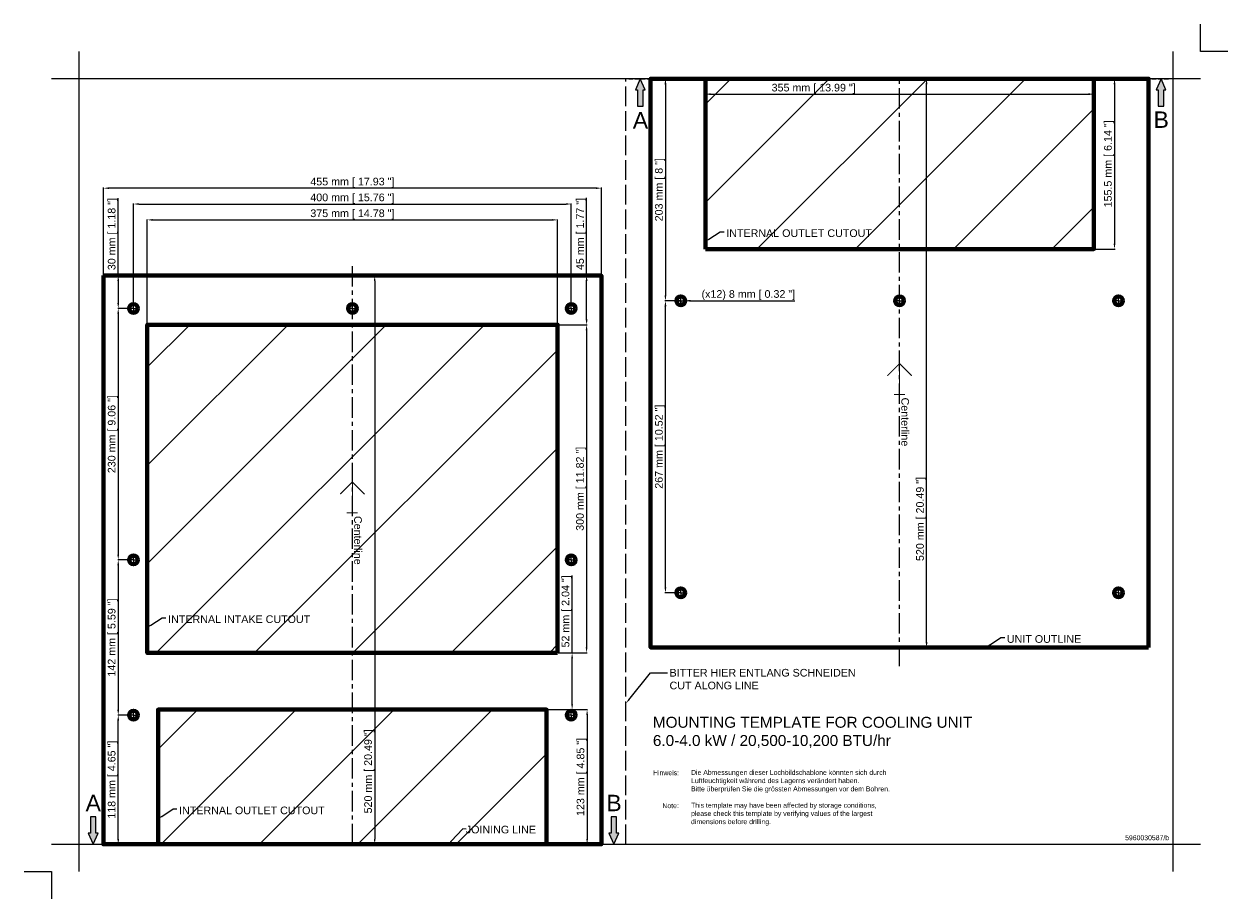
# Model space of a CAD drawing. Extents: x 6116 to 7216, y 1342 to 2142.
import ezdxf
from ezdxf import colors
from ezdxf.entities.mleader import LeaderData, LeaderLine
from ezdxf.math import Vec2, Vec3

# ---------------------------------------------------------------- set-up
doc = ezdxf.new("R2010")
doc.units = 0
doc.header["$LTSCALE"] = 3
for name, pattern in [('AM_ISO02W050', [7.5, 6, -1.5]), ('CENTER', [2, 1.25, -0.25, 0.25, -0.25]), ('HIDDEN', [0.375, 0.25, -0.125])]:
    doc.linetypes.add(name, pattern=pattern)
doc.layers.get('Defpoints').update_dxf_attribs({"linetype": 'CONTINUOUS'})
for name, color, linetype, lineweight in [('BACKGROUND', 7, 'CONTINUOUS', 30), ('CENTERLINE', 253, 'HIDDEN', 30), ('CENTERS', 3, 'CENTER', 30), ('CUTOUT ALIGNING NOTES', 30, 'CONTINUOUS', 30), ('DIMENSIONS', 2, 'CONTINUOUS', 30), ('OUTLET CUTOUTS', 4, 'CONTINUOUS', 70), ('SHEETS FRAME', 82, 'CONTINUOUS', 30)]:
    doc.layers.add(name, color=color, linetype=linetype, lineweight=lineweight)
doc.layers.add('TEXT', color=171, linetype='CONTINUOUS')
doc.layers.add('THIN', color=7, linetype='CONTINUOUS')
doc.styles.get("Standard").update_dxf_attribs({"font": 'arial.ttf', "height": 7})
doc.dimstyles.new('Dimensions dual', dxfattribs={"dimtxt": 7, "dimasz": 4.95, "dimexe": 0.5, "dimexo": 0.5, "dimgap": 0.5, "dimtad": 1, "dimrnd": 0.5, "dimdsep": 46, "dimtxsty": 'Standard', "dimcen": 5, "dimclrd": 2, "dimclre": 2, "dimclrt": 5, "dimadec": 0, "dimazin": 0, "dimtfac": 0.714286, "dimtofl": 0, "dimtmove": 0, "dimatfit": 3, "dimfxl": 1, "dimtolj": 1, "dimarcsym": 0})

# ---------------------------------------------------------------- blocks, each defined once
blk = doc.blocks.new('A$C11229')
at = {"layer": 'BACKGROUND', "lineweight": 13}
for s, p in [('Hinweis:', (-0.5, 46.4)), ('Note:', (8, 16.3))]:
    blk.add_text(s, height=4.5, dxfattribs=at).set_placement(p)
at = {"layer": 'BACKGROUND', "lineweight": 13, "insert": (34.2, 51.2), "char_height": 4.5, "width": 185.5, "attachment_point": 1}
blk.add_mtext('{Die Abmessungen dieser Lochbildschablone\\fTahoma|b0|i0|c0|p0; \\fArial|b0|i0|c0|p0;könnten sich durch Luftfeuchtigkeit während\\fTahoma|b0|i0|c0|p0; \\fArial|b0|i0|c0|p0;des Lagerns verändert haben.\\fTahoma|b0|i0|c0|p0; \\P\\fArial|b0|i0|c0|p0;Bitte überprüfen Sie die grössten Abmessungen\\fTahoma|b0|i0|c0|p0; \\fArial|b0|i0|c0|p0;vor dem Bohren.\\fTahoma|b0|i0|c0|p0; \\P\\fArial|b0|i0|c0|p0;\\PThis template may have been affected\\fTahoma|b0|i0|c0|p0; \\fArial|b0|i0|c0|p0;by storage conditions, please check\\fTahoma|b0|i0|c0|p0; \\fArial|b0|i0|c0|p0;this template by verifying values of the\\fTahoma|b0|i0|c0|p0; \\fArial|b0|i0|c0|p0;largest dimensions before drilling.\\fTahoma|b0|i0|c0|p0; }', dxfattribs=at)
blk = doc.blocks.new('*D215')
at = {"layer": 'Defpoints', "color": 0}
for p in [(6188.2, 1991.7), (6188.2, 1911.8), (6643.2, 1911.8)]:
    blk.add_point(p, dxfattribs=at)
at = {"layer": 'TEXT', "color": 2, "lineweight": -2}
for p, q in [((6188.2, 1912.3), (6188.2, 1992.2)), ((6638.3, 1991.7), (6193.2, 1991.7)), ((6643.2, 1912.3), (6643.2, 1992.2))]:
    blk.add_line(p, q, dxfattribs=at)
at = {"layer": 'TEXT', "color": 2}
for points in [[(6193.2, 1992.5), (6193.2, 1990.9), (6188.2, 1991.7)], [(6638.3, 1990.9), (6638.3, 1992.5), (6643.2, 1991.7)]]:
    blk.add_solid(points, dxfattribs=at)
at = {"layer": 'TEXT', "color": 5, "lineweight": 13, "insert": (6415.7, 1996.7), "char_height": 7, "attachment_point": 5}
blk.add_mtext('\\A1;455 mm [ 17.93 "]', dxfattribs=at)
blk = doc.blocks.new('*D216')
at = {"layer": 'Defpoints', "color": 0}
for p in [(6615.7, 1977.2), (6215.7, 1881.8), (6615.7, 1881.8)]:
    blk.add_point(p, dxfattribs=at)
at = {"layer": 'TEXT', "color": 2, "lineweight": -2}
for p, q in [((6215.7, 1882.3), (6215.7, 1977.7)), ((6220.7, 1977.2), (6610.8, 1977.2)), ((6615.7, 1882.3), (6615.7, 1977.7))]:
    blk.add_line(p, q, dxfattribs=at)
at = {"layer": 'TEXT', "color": 2}
for points in [[(6220.7, 1978), (6220.7, 1976.4), (6215.7, 1977.2)], [(6610.8, 1976.4), (6610.8, 1978), (6615.7, 1977.2)]]:
    blk.add_solid(points, dxfattribs=at)
at = {"layer": 'TEXT', "color": 5, "lineweight": 13, "insert": (6415.7, 1982.2), "char_height": 7, "attachment_point": 5}
blk.add_mtext('\\A1;400 mm [ 15.76 "]', dxfattribs=at)
blk = doc.blocks.new('*D217')
at = {"layer": 'Defpoints', "color": 0}
for p in [(6603.2, 1962.7), (6228.2, 1866.8), (6603.2, 1866.8)]:
    blk.add_point(p, dxfattribs=at)
at = {"layer": 'TEXT', "color": 2, "lineweight": -2}
for p, q in [((6228.2, 1867.3), (6228.2, 1963.2)), ((6233.2, 1962.7), (6598.3, 1962.7)), ((6603.2, 1867.3), (6603.2, 1963.2))]:
    blk.add_line(p, q, dxfattribs=at)
at = {"layer": 'TEXT', "color": 2}
for points in [[(6233.2, 1963.5), (6233.2, 1961.9), (6228.2, 1962.7)], [(6598.3, 1961.9), (6598.3, 1963.5), (6603.2, 1962.7)]]:
    blk.add_solid(points, dxfattribs=at)
at = {"layer": 'TEXT', "color": 5, "lineweight": 13, "insert": (6415.7, 1967.7), "char_height": 7, "attachment_point": 5}
blk.add_mtext('\\A1;375 mm [ 14.78 "]', dxfattribs=at)
blk = doc.blocks.new('*D218')
at = {"layer": 'Defpoints', "color": 0}
for p in [(6188.2, 1911.8), (6201.8, 1881.8), (6215.7, 1881.8)]:
    blk.add_point(p, dxfattribs=at)
at = {"layer": 'TEXT', "color": 2, "lineweight": -2}
for p, q in [((6201.8, 1911.8), (6201.8, 1982.6)), ((6188.7, 1911.8), (6202.3, 1911.8)), ((6201.8, 1906.8), (6201.8, 1886.7)), ((6215.2, 1881.8), (6201.3, 1881.8))]:
    blk.add_line(p, q, dxfattribs=at)
at = {"layer": 'TEXT', "color": 2}
for points in [[(6202.6, 1906.8), (6200.9, 1906.8), (6201.8, 1911.8)], [(6200.9, 1886.7), (6202.6, 1886.7), (6201.8, 1881.8)]]:
    blk.add_solid(points, dxfattribs=at)
at = {"layer": 'TEXT', "color": 5, "lineweight": 13, "insert": (6196.8, 1949.7), "char_height": 7, "attachment_point": 5, "rotation": 90}
blk.add_mtext('\\A1;30 mm [ 1.18 "]', dxfattribs=at)
blk = doc.blocks.new('*D219')
at = {"layer": 'Defpoints', "color": 0}
for p in [(6738.2, 2091.8), (6701.8, 1888.8), (6715.7, 1888.8)]:
    blk.add_point(p, dxfattribs=at)
at = {"layer": 'TEXT', "color": 2, "lineweight": -2}
for p, q in [((6737.7, 2091.8), (6701.3, 2091.8)), ((6701.8, 2086.8), (6701.8, 1893.7)), ((6715.2, 1888.8), (6701.3, 1888.8))]:
    blk.add_line(p, q, dxfattribs=at)
at = {"layer": 'TEXT', "color": 2}
for points in [[(6702.6, 2086.8), (6700.9, 2086.8), (6701.8, 2091.8)], [(6700.9, 1893.7), (6702.6, 1893.7), (6701.8, 1888.8)]]:
    blk.add_solid(points, dxfattribs=at)
at = {"layer": 'TEXT', "color": 5, "lineweight": 13, "insert": (6696.8, 1990.3), "char_height": 7, "attachment_point": 5, "rotation": 90}
blk.add_mtext('\\A1;203 mm [ 8 "]', dxfattribs=at)
blk = doc.blocks.new('*D220')
at = {"layer": 'Defpoints', "color": 0}
for p in [(6701.8, 1888.8), (6715.7, 1888.8), (6715.7, 1621.8)]:
    blk.add_point(p, dxfattribs=at)
at = {"layer": 'TEXT', "color": 2, "lineweight": -2}
for p, q in [((6715.2, 1888.8), (6701.3, 1888.8)), ((6701.8, 1626.7), (6701.8, 1883.8)), ((6715.2, 1621.8), (6701.3, 1621.8))]:
    blk.add_line(p, q, dxfattribs=at)
at = {"layer": 'TEXT', "color": 2}
for points in [[(6702.6, 1883.8), (6700.9, 1883.8), (6701.8, 1888.8)], [(6700.9, 1626.7), (6702.6, 1626.7), (6701.8, 1621.8)]]:
    blk.add_solid(points, dxfattribs=at)
at = {"layer": 'TEXT', "color": 5, "lineweight": 13, "insert": (6696.8, 1755.3), "char_height": 7, "attachment_point": 5, "rotation": 90}
blk.add_mtext('\\A1;267 mm [ 10.52 "]', dxfattribs=at)
blk = doc.blocks.new('*D221')
at = {"layer": 'Defpoints', "color": 0}
for p in [(6629.7, 1911.8), (6643.2, 1911.8), (6603.2, 1866.8)]:
    blk.add_point(p, dxfattribs=at)
at = {"layer": 'TEXT', "color": 2, "lineweight": -2}
for p, q in [((6629.7, 1911.8), (6629.7, 1982.9)), ((6642.7, 1911.8), (6629.2, 1911.8)), ((6629.7, 1871.7), (6629.7, 1906.8)), ((6603.7, 1866.8), (6630.2, 1866.8))]:
    blk.add_line(p, q, dxfattribs=at)
at = {"layer": 'TEXT', "color": 2}
for points in [[(6630.6, 1906.8), (6628.9, 1906.8), (6629.7, 1911.8)], [(6628.9, 1871.7), (6630.6, 1871.7), (6629.7, 1866.8)]]:
    blk.add_solid(points, dxfattribs=at)
at = {"layer": 'TEXT', "color": 5, "lineweight": 13, "insert": (6624.8, 1949.8), "char_height": 7, "attachment_point": 5, "rotation": 90}
blk.add_mtext('\\A1;45 mm [ 1.77 "]', dxfattribs=at)
blk = doc.blocks.new('*D222')
at = {"layer": 'Defpoints', "color": 0}
for p in [(6603.2, 1866.8), (6603.2, 1566.8), (6629.7, 1566.8)]:
    blk.add_point(p, dxfattribs=at)
at = {"layer": 'TEXT', "color": 2, "lineweight": -2}
for p, q in [((6603.7, 1866.8), (6630.2, 1866.8)), ((6629.7, 1861.8), (6629.7, 1571.7)), ((6603.7, 1566.8), (6630.2, 1566.8))]:
    blk.add_line(p, q, dxfattribs=at)
at = {"layer": 'TEXT', "color": 2}
for points in [[(6630.5, 1861.8), (6628.9, 1861.8), (6629.7, 1866.8)], [(6628.9, 1571.7), (6630.5, 1571.7), (6629.7, 1566.8)]]:
    blk.add_solid(points, dxfattribs=at)
at = {"layer": 'TEXT', "color": 5, "lineweight": 13, "insert": (6624.7, 1716.8), "char_height": 7, "attachment_point": 5, "rotation": 90}
blk.add_mtext('\\A1;300 mm [ 11.82 "]', dxfattribs=at)
blk = doc.blocks.new('*D223')
at = {"layer": 'Defpoints', "color": 0}
for p in [(6603.2, 1566.8), (6616.5, 1566.8), (6593.2, 1514.9)]:
    blk.add_point(p, dxfattribs=at)
at = {"layer": 'TEXT', "color": 2, "lineweight": -2}
for p, q in [((6616.5, 1566.8), (6616.5, 1637.6)), ((6603.7, 1566.8), (6617, 1566.8)), ((6616.5, 1519.8), (6616.5, 1561.8)), ((6593.7, 1514.9), (6617, 1514.9))]:
    blk.add_line(p, q, dxfattribs=at)
at = {"layer": 'TEXT', "color": 2}
for points in [[(6617.3, 1561.8), (6615.7, 1561.8), (6616.5, 1566.8)], [(6615.7, 1519.8), (6617.3, 1519.8), (6616.5, 1514.9)]]:
    blk.add_solid(points, dxfattribs=at)
at = {"layer": 'TEXT', "color": 5, "lineweight": 13, "insert": (6611.5, 1604.7), "char_height": 7, "attachment_point": 5, "rotation": 90}
blk.add_mtext('\\A1;52 mm [ 2.04 "]', dxfattribs=at)
blk = doc.blocks.new('*D224')
at = {"layer": 'Defpoints', "color": 0}
for p in [(6593.2, 1514.9), (6593.2, 1391.8), (6630.2, 1391.8)]:
    blk.add_point(p, dxfattribs=at)
at = {"layer": 'TEXT', "color": 2, "lineweight": -2}
for p, q in [((6593.7, 1514.9), (6630.7, 1514.9)), ((6630.2, 1509.9), (6630.2, 1396.7)), ((6593.7, 1391.8), (6630.7, 1391.8))]:
    blk.add_line(p, q, dxfattribs=at)
at = {"layer": 'TEXT', "color": 2}
for points in [[(6631, 1509.9), (6629.4, 1509.9), (6630.2, 1514.9)], [(6629.4, 1396.7), (6631, 1396.7), (6630.2, 1391.8)]]:
    blk.add_solid(points, dxfattribs=at)
at = {"layer": 'TEXT', "color": 5, "lineweight": 13, "insert": (6625.2, 1453.3), "char_height": 7, "attachment_point": 5, "rotation": 90}
blk.add_mtext('\\A1;123 mm [ 4.85 "]', dxfattribs=at)
blk = doc.blocks.new('*D225')
at = {"layer": 'Defpoints', "color": 0}
for p in [(7093.2, 2091.8), (7093.2, 1936), (7112.1, 1936)]:
    blk.add_point(p, dxfattribs=at)
at = {"layer": 'TEXT', "color": 2, "lineweight": -2}
for p, q in [((7093.7, 2091.8), (7112.6, 2091.8)), ((7112.1, 2086.8), (7112.1, 1941)), ((7093.7, 1936), (7112.6, 1936))]:
    blk.add_line(p, q, dxfattribs=at)
at = {"layer": 'TEXT', "color": 2}
for points in [[(7112.9, 2086.8), (7111.3, 2086.8), (7112.1, 2091.8)], [(7111.3, 1941), (7112.9, 1941), (7112.1, 1936)]]:
    blk.add_solid(points, dxfattribs=at)
at = {"layer": 'TEXT', "color": 5, "lineweight": 13, "insert": (7107.1, 2013.9), "char_height": 7, "attachment_point": 5, "rotation": 90}
blk.add_mtext('\\A1;155.5 mm [ 6.14 "]', dxfattribs=at)
blk = doc.blocks.new('*D226')
at = {"layer": 'Defpoints', "color": 0}
for p in [(6738.2, 2091.8), (7093.2, 2091.8), (7093.2, 2077.7)]:
    blk.add_point(p, dxfattribs=at)
at = {"layer": 'TEXT', "color": 2, "lineweight": -2}
for p, q in [((6738.2, 2091.3), (6738.2, 2077.2)), ((7093.2, 2091.3), (7093.2, 2077.2)), ((6743.2, 2077.7), (7088.3, 2077.7))]:
    blk.add_line(p, q, dxfattribs=at)
at = {"layer": 'TEXT', "color": 2}
for points in [[(6743.2, 2078.5), (6743.2, 2076.8), (6738.2, 2077.7)], [(7088.3, 2076.8), (7088.3, 2078.5), (7093.2, 2077.7)]]:
    blk.add_solid(points, dxfattribs=at)
at = {"layer": 'TEXT', "color": 5, "lineweight": 13, "insert": (6837.2, 2082.6), "char_height": 7, "attachment_point": 5}
blk.add_mtext('\\A1;355 mm [ 13.99 "]', dxfattribs=at)
blk = doc.blocks.new('*D227')
at = {"layer": 'Defpoints', "color": 0}
for p in [(6215.7, 1881.8), (6201.8, 1651.8), (6215.7, 1651.8)]:
    blk.add_point(p, dxfattribs=at)
at = {"layer": 'TEXT', "color": 2, "lineweight": -2}
for p, q in [((6215.2, 1881.8), (6201.3, 1881.8)), ((6201.8, 1876.8), (6201.8, 1656.7)), ((6215.2, 1651.8), (6201.3, 1651.8))]:
    blk.add_line(p, q, dxfattribs=at)
at = {"layer": 'TEXT', "color": 2}
for points in [[(6202.6, 1876.8), (6200.9, 1876.8), (6201.8, 1881.8)], [(6200.9, 1656.7), (6202.6, 1656.7), (6201.8, 1651.8)]]:
    blk.add_solid(points, dxfattribs=at)
at = {"layer": 'TEXT', "color": 5, "lineweight": 13, "insert": (6196.8, 1766.8), "char_height": 7, "attachment_point": 5, "rotation": 90}
blk.add_mtext('\\A1;230 mm [ 9.06 "]', dxfattribs=at)
blk = doc.blocks.new('*D228')
at = {"layer": 'Defpoints', "color": 0}
for p in [(6215.7, 1651.8), (6201.8, 1509.9), (6215.7, 1509.9)]:
    blk.add_point(p, dxfattribs=at)
at = {"layer": 'TEXT', "color": 2, "lineweight": -2}
for p, q in [((6215.2, 1651.8), (6201.3, 1651.8)), ((6201.8, 1646.8), (6201.8, 1514.8)), ((6215.2, 1509.9), (6201.3, 1509.9))]:
    blk.add_line(p, q, dxfattribs=at)
at = {"layer": 'TEXT', "color": 2}
for points in [[(6202.6, 1646.8), (6200.9, 1646.8), (6201.8, 1651.8)], [(6200.9, 1514.8), (6202.6, 1514.8), (6201.8, 1509.9)]]:
    blk.add_solid(points, dxfattribs=at)
at = {"layer": 'TEXT', "color": 5, "lineweight": 13, "insert": (6196.8, 1580.8), "char_height": 7, "attachment_point": 5, "rotation": 90}
blk.add_mtext('\\A1;142 mm [ 5.59 "]', dxfattribs=at)
blk = doc.blocks.new('*D229')
at = {"layer": 'Defpoints', "color": 0}
for p in [(6201.8, 1509.9), (6215.7, 1509.9), (6238.2, 1391.8)]:
    blk.add_point(p, dxfattribs=at)
at = {"layer": 'TEXT', "color": 2, "lineweight": -2}
for p, q in [((6215.2, 1509.9), (6201.3, 1509.9)), ((6201.8, 1396.7), (6201.8, 1504.9)), ((6237.7, 1391.8), (6201.3, 1391.8))]:
    blk.add_line(p, q, dxfattribs=at)
at = {"layer": 'TEXT', "color": 2}
for points in [[(6202.6, 1504.9), (6200.9, 1504.9), (6201.8, 1509.9)], [(6200.9, 1396.7), (6202.6, 1396.7), (6201.8, 1391.8)]]:
    blk.add_solid(points, dxfattribs=at)
at = {"layer": 'TEXT', "color": 5, "lineweight": 13, "insert": (6196.8, 1450.8), "char_height": 7, "attachment_point": 5, "rotation": 90}
blk.add_mtext('\\A1;118 mm [ 4.65 "]', dxfattribs=at)
blk = doc.blocks.new('*D230')
at = {"layer": 'Defpoints', "color": 0}
for p in [(6711.7, 1888.8), (6719.7, 1888.8)]:
    blk.add_point(p, dxfattribs=at)
at = {"layer": 'TEXT', "color": 2, "lineweight": 13}
for p, q in [((6713.2, 1888.8), (6718.2, 1888.8)), ((6715.7, 1886.3), (6715.7, 1891.3))]:
    blk.add_line(p, q, dxfattribs=at)
at = {"layer": 'TEXT', "color": 2, "lineweight": -2}
blk.add_line((6724.7, 1888.8), (6820.1, 1888.8), dxfattribs=at)
at = {"layer": 'TEXT', "color": 2}
blk.add_solid([(6724.7, 1889.6), (6724.7, 1887.9), (6719.7, 1888.8)], dxfattribs=at)
at = {"layer": 'TEXT', "color": 5, "lineweight": 13, "insert": (6777.5, 1893.9), "char_height": 7, "attachment_point": 5}
blk.add_mtext('\\A1;(x12) 8 mm [ 0.32 "]', dxfattribs=at)
blk = doc.blocks.new('*D232')
at = {"layer": 'Defpoints', "color": 0}
for p in [(6415.7, 1911.8), (6415.7, 1391.8), (6436.1, 1391.8)]:
    blk.add_point(p, dxfattribs=at)
at = {"layer": 'TEXT', "color": 2, "lineweight": -2}
for p, q in [((6416.2, 1911.8), (6436.6, 1911.8)), ((6436.1, 1906.8), (6436.1, 1396.7)), ((6416.2, 1391.8), (6436.6, 1391.8))]:
    blk.add_line(p, q, dxfattribs=at)
at = {"layer": 'TEXT', "color": 2}
for points in [[(6436.9, 1906.8), (6435.3, 1906.8), (6436.1, 1911.8)], [(6435.3, 1396.7), (6436.9, 1396.7), (6436.1, 1391.8)]]:
    blk.add_solid(points, dxfattribs=at)
at = {"layer": 'TEXT', "color": 5, "lineweight": 13, "insert": (6431.1, 1458.4), "char_height": 7, "attachment_point": 5, "rotation": 90}
blk.add_mtext('\\A1;520 mm [ 20.49 "]', dxfattribs=at)
blk = doc.blocks.new('*D233')
at = {"layer": 'Defpoints', "color": 0}
for p in [(6915.7, 2091.8), (6940.4, 2091.8), (6915.7, 1571.8)]:
    blk.add_point(p, dxfattribs=at)
at = {"layer": 'TEXT', "color": 2, "lineweight": -2}
for p, q in [((6916.2, 2091.8), (6940.9, 2091.8)), ((6940.4, 1576.7), (6940.4, 2086.8)), ((6916.2, 1571.8), (6940.9, 1571.8))]:
    blk.add_line(p, q, dxfattribs=at)
at = {"layer": 'TEXT', "color": 2}
for points in [[(6941.2, 2086.8), (6939.5, 2086.8), (6940.4, 2091.8)], [(6939.5, 1576.7), (6941.2, 1576.7), (6940.4, 1571.8)]]:
    blk.add_solid(points, dxfattribs=at)
at = {"layer": 'TEXT', "color": 5, "lineweight": 13, "insert": (6935.4, 1689.2), "char_height": 7, "attachment_point": 5, "rotation": 90}
blk.add_mtext('\\A1;520 mm [ 20.49 "]', dxfattribs=at)

msp = doc.modelspace()

# ---------------------------------------------------------------- hatches: boundary and pattern name
at = {"layer": 'CUTOUT ALIGNING NOTES', "lineweight": 30}
for points in [[(6676.303, 2081.766), (6676.303, 2066.766), (6681.303, 2066.766), (6681.303, 2081.766), (6683.303, 2081.766), (6678.803, 2091.766), (6674.303, 2081.766)], [(7152.134, 2081.766), (7152.134, 2066.766), (7157.134, 2066.766), (7157.134, 2081.766), (7159.134, 2081.766), (7154.634, 2091.766), (7150.134, 2081.766)], [(6181.303, 1401.766), (6181.303, 1416.766), (6176.303, 1416.766), (6176.303, 1401.766), (6174.303, 1401.766), (6178.803, 1391.766), (6183.303, 1401.766)], [(6657.134, 1401.766), (6657.134, 1416.766), (6652.134, 1416.766), (6652.134, 1401.766), (6650.134, 1401.766), (6654.634, 1391.766), (6659.134, 1401.766)]]:
    msp.add_hatch(color=256, dxfattribs=at).paths.add_polyline_path(points)
at = {"layer": 'THIN', "lineweight": 13}
h = msp.add_hatch(dxfattribs=at)
h.set_pattern_fill('ANSI31', color=256, scale=20, style=0)
h.paths.add_polyline_path([(6415.729, 1723.013), (6415.729, 1866.766), (6228.229, 1866.766), (6228.229, 1566.766), (6415.729, 1566.766), (6415.729, 1698.013)])
h.paths.add_polyline_path([(6603.229, 1566.766), (6603.229, 1866.766), (6415.729, 1866.766), (6415.729, 1566.766)])
h.paths.add_polyline_path([(6414.86, 1693.815), (6426.765, 1693.815), (6426.765, 1645.517), (6414.86, 1645.517)], flags=9)
h.paths.add_polyline_path([(6915.729, 1936.02), (6915.729, 2091.766), (6738.229, 2091.766), (6738.229, 1936.02)])
h.paths.add_polyline_path([(7093.229, 1936.02), (7093.229, 2091.766), (6915.729, 2091.766), (6915.729, 1936.02)])
h.paths.add_polyline_path([(6415.729, 1391.766), (6415.729, 1514.898), (6238.229, 1514.898), (6238.229, 1391.766)])
h.paths.add_polyline_path([(6593.229, 1391.766), (6593.229, 1514.898), (6415.729, 1514.898), (6415.729, 1391.766)])
h.paths.add_polyline_path([(6245.599, 1602.845), (6377.752, 1602.845), (6377.752, 1592.107), (6245.599, 1592.107)], flags=24)
h.paths.add_polyline_path([(6414.86, 1693.815), (6426.765, 1693.815), (6426.765, 1645.517), (6414.86, 1645.517)], flags=24)
h.paths.add_polyline_path([(6797.538, 2088.881), (6876.778, 2088.881), (6876.778, 2076.414), (6797.538, 2076.414)], flags=24)
h.paths.add_polyline_path([(6755.599, 1955.832), (6891.007, 1955.832), (6891.007, 1945.094), (6755.599, 1945.094)], flags=24)
h.paths.add_polyline_path([(6255.599, 1427.992), (6391.007, 1427.992), (6391.007, 1417.254), (6255.599, 1417.254)], flags=24)
h.paths.add_polyline_path([(6424.877, 1418.743), (6424.877, 1497.99), (6437.344, 1497.99), (6437.344, 1418.743)], flags=24)
h.paths.add_polyline_path([(6517.604, 1410.463), (6584.391, 1410.463), (6584.391, 1399.725), (6517.604, 1399.725)], flags=24)

# ---------------------------------------------------------------- linework, layer by layer
at = {"layer": 'BACKGROUND', "lineweight": 13}
for points in [[(6165.729, 2116.766), (6165.729, 2091.766), (6140.729, 2091.766)], [(7190.729, 2091.766), (7165.729, 2091.766), (7165.729, 2116.766)], [(6140.729, 1391.766), (6165.729, 1391.766), (6165.729, 1366.766)], [(7165.729, 1366.766), (7165.729, 1391.766), (7190.729, 1391.766)]]:
    msp.add_lwpolyline(points, dxfattribs=at)
msp.add_lwpolyline([(6165.729, 1391.766), (7165.729, 1391.766), (7165.729, 2091.766), (6165.729, 2091.766)], close=True, dxfattribs=at)
at = {"layer": 'CENTERLINE', "linetype": 'AM_ISO02W050', "lineweight": 13}
msp.add_line((6665.729, 1391.766), (6665.729, 2091.766), dxfattribs=at)
at = {"layer": 'CENTERS', "linetype": 'HIDDEN', "lineweight": 13, "ltscale": 5}
msp.add_lwpolyline([(6668.229, 2091.766), (7163.229, 2091.766)], dxfattribs=at)
at = {"layer": 'CENTERS', "lineweight": 13, "ltscale": 5}
for points in [[(6915.729, 1554.475), (6915.729, 2091.766)], [(6415.729, 1391.766), (6415.729, 1924.215)]]:
    msp.add_lwpolyline(points, dxfattribs=at)
at = {"layer": 'CUTOUT ALIGNING NOTES', "lineweight": 13}
for points in [[(6676.303, 2081.766), (6676.303, 2066.766), (6681.303, 2066.766), (6681.303, 2081.766), (6683.303, 2081.766), (6678.803, 2091.766), (6674.303, 2081.766)], [(7152.134, 2081.766), (7152.134, 2066.766), (7157.134, 2066.766), (7157.134, 2081.766), (7159.134, 2081.766), (7154.634, 2091.766), (7150.134, 2081.766)], [(6181.303, 1401.766), (6181.303, 1416.766), (6176.303, 1416.766), (6176.303, 1401.766), (6174.303, 1401.766), (6178.803, 1391.766), (6183.303, 1401.766)], [(6657.134, 1401.766), (6657.134, 1416.766), (6652.134, 1416.766), (6652.134, 1401.766), (6650.134, 1401.766), (6654.634, 1391.766), (6659.134, 1401.766)]]:
    msp.add_lwpolyline(points, close=True, dxfattribs=at)
at = {"layer": 'DIMENSIONS', "color": 1, "lineweight": 13, "const_width": 1}
for points in [[(6926.836, 1820.157), (6915.729, 1831.265), (6904.617, 1820.152)], [(6915.729, 1831.265), (6915.729, 1806.265)], [(6426.836, 1711.906), (6415.729, 1723.013), (6404.617, 1711.9)], [(6415.729, 1723.013), (6415.729, 1698.013)]]:
    msp.add_lwpolyline(points, dxfattribs=at)
at = {"layer": 'DIMENSIONS', "lineweight": 13, "const_width": 1}
for points in [[(6904.622, 1820.157), (6915.729, 1831.265), (6926.842, 1820.152)], [(6404.622, 1711.906), (6415.729, 1723.013), (6426.842, 1711.9)]]:
    msp.add_lwpolyline(points, dxfattribs=at)
at = {"layer": 'DIMENSIONS', "color": 1, "linetype": 'ByBlock', "const_width": 1}
for points in [[(6920.6, 1803.081), (6910.6, 1803.081)], [(6420.6, 1694.829), (6410.6, 1694.829)]]:
    msp.add_lwpolyline(points, dxfattribs=at)
at = {"layer": 'OUTLET CUTOUTS'}
for points in [[(7143.229, 1571.766), (7143.229, 2091.766), (6688.229, 2091.766), (6688.229, 1571.766)], [(6738.229, 1936.02), (6738.229, 2091.766), (7093.229, 2091.766), (7093.229, 1936.02)], [(6188.229, 1911.766), (6188.229, 1391.766), (6643.229, 1391.766), (6643.229, 1911.766)], [(6603.229, 1566.766), (6228.229, 1566.766), (6228.229, 1866.766), (6603.229, 1866.766)], [(6238.229, 1391.766), (6238.229, 1514.898), (6593.229, 1514.898), (6593.229, 1391.766)]]:
    msp.add_lwpolyline(points, close=True, dxfattribs=at)
for centre in [(6715.729, 1888.766), (6915.729, 1888.766), (7115.729, 1888.766), (6215.729, 1881.766), (6415.729, 1881.766), (6615.729, 1881.766), (6215.729, 1651.766), (6615.729, 1651.766), (6715.729, 1621.766), (7115.729, 1621.766), (6215.729, 1509.898), (6615.729, 1509.898)]:
    msp.add_circle(centre, 4, dxfattribs=at)
at = {"layer": 'SHEETS FRAME', "lineweight": 13}
for points in [[(7215.729, 2116.766), (7190.729, 2116.766), (7190.729, 2141.766)], [(7190.729, 2116.766), (7190.729, 2126.766)], [(6115.729, 1366.766), (6140.729, 1366.766), (6140.729, 1341.766)]]:
    msp.add_lwpolyline(points, dxfattribs=at)
at = {"layer": 'TEXT'}
for p, q in [((6801.084, 2077.664), (6801.444, 2077.664)), ((6741.568, 1945.075), (6751.914, 1951.904)), ((6751.914, 1951.904), (6755.358, 1951.904)), ((6231.568, 1592.088), (6241.914, 1598.916)), ((6241.914, 1598.916), (6245.358, 1598.916)), ((6997.973, 1573.97), (7008.319, 1580.798)), ((7008.319, 1580.798), (7011.763, 1580.798)), ((6241.568, 1417.235), (6251.914, 1424.064)), ((6251.914, 1424.064), (6255.358, 1424.064)), ((6506.107, 1394.675), (6516.678, 1405.869)), ((6516.678, 1406.153), (6519.833, 1406.011))]:
    msp.add_line(p, q, dxfattribs=at)
for points in [[(6741.935, 1944.519), (6738.229, 1942.872), (6741.2, 1945.632)], [(6231.935, 1591.531), (6228.229, 1589.885), (6231.2, 1592.644)], [(6998.34, 1573.413), (6994.635, 1571.766), (6997.606, 1574.526)], [(6241.935, 1416.679), (6238.229, 1415.032), (6241.2, 1417.792)], [(6505.623, 1395.132), (6503.361, 1391.766), (6506.592, 1394.217)]]:
    msp.add_solid(points, dxfattribs=at)
at = {"layer": 'THIN', "linetype": 'CENTER'}
for p, q in [((6715.729, 1888.766), (6715.729, 1894.766)), ((6915.729, 1888.766), (6915.729, 1894.766)), ((7115.729, 1888.766), (7115.729, 1894.766)), ((6215.729, 1881.766), (6209.729, 1881.766)), ((6215.729, 1881.766), (6215.729, 1887.766)), ((6215.729, 1881.766), (6215.729, 1875.766)), ((6215.729, 1881.766), (6221.729, 1881.766)), ((6415.729, 1881.766), (6409.729, 1881.766)), ((6415.729, 1881.766), (6415.729, 1887.766)), ((6415.729, 1881.766), (6415.729, 1875.766)), ((6415.729, 1881.766), (6421.729, 1881.766)), ((6615.729, 1881.766), (6609.729, 1881.766)), ((6615.729, 1881.766), (6615.729, 1887.766)), ((6615.729, 1881.766), (6615.729, 1875.766)), ((6615.729, 1881.766), (6621.729, 1881.766)), ((6715.729, 1888.766), (6709.729, 1888.766)), ((6715.729, 1888.766), (6715.729, 1882.766)), ((6715.729, 1888.766), (6721.729, 1888.766)), ((6915.729, 1888.766), (6909.729, 1888.766)), ((6915.729, 1888.766), (6915.729, 1882.766)), ((6915.729, 1888.766), (6921.729, 1888.766)), ((7115.729, 1888.766), (7109.729, 1888.766)), ((7115.729, 1888.766), (7115.729, 1882.766)), ((7115.729, 1888.766), (7121.729, 1888.766)), ((6215.729, 1651.766), (6209.729, 1651.766)), ((6215.729, 1651.766), (6215.729, 1657.766)), ((6215.729, 1651.766), (6215.729, 1645.766)), ((6215.729, 1651.766), (6221.729, 1651.766)), ((6615.729, 1651.766), (6609.729, 1651.766)), ((6615.729, 1651.766), (6615.729, 1657.766)), ((6615.729, 1651.766), (6615.729, 1645.766)), ((6615.729, 1651.766), (6621.729, 1651.766)), ((6715.729, 1621.766), (6709.729, 1621.766)), ((6715.729, 1621.766), (6715.729, 1627.766)), ((6715.729, 1621.766), (6715.729, 1615.766)), ((6715.729, 1621.766), (6721.729, 1621.766)), ((7115.729, 1621.766), (7109.729, 1621.766)), ((7115.729, 1621.766), (7115.729, 1627.766)), ((7115.729, 1621.766), (7115.729, 1615.766)), ((7115.729, 1621.766), (7121.729, 1621.766)), ((6215.729, 1509.898), (6209.729, 1509.898)), ((6215.729, 1509.898), (6215.729, 1515.898)), ((6215.729, 1509.898), (6215.729, 1503.898)), ((6215.729, 1509.898), (6221.729, 1509.898)), ((6615.729, 1509.898), (6609.729, 1509.898)), ((6615.729, 1509.898), (6615.729, 1515.898)), ((6615.729, 1509.898), (6615.729, 1503.898)), ((6615.729, 1509.898), (6621.729, 1509.898))]:
    msp.add_line(p, q, dxfattribs=at)

# ---------------------------------------------------------------- block references
at = {"layer": 'TEXT'}
msp.add_blockref('A$C11229', (6690.975, 1408.477), dxfattribs=at)

# ---------------------------------------------------------------- texts
at = {"layer": 'CUTOUT ALIGNING NOTES', "lineweight": 30}
for s, p in [('A', (6671.957, 2046.207)), ('B', (7147.789, 2046.846)), ('A', (6171.957, 1422.009)), ('B', (6647.789, 1422.009))]:
    msp.add_text(s, height=15, rotation=360, dxfattribs=at).set_placement(p)
at = {"layer": 'TEXT'}
for s, height, rotation, p in [('Centerline', 7, 270, (6917.313, 1800.223)), ('Centerline', 7, 270, (6417.313, 1691.971)), ('5960030587/b', 4.5, 360, (7121.785, 1395.463))]:
    msp.add_text(s, height=height, rotation=rotation, dxfattribs=at).set_placement(p)
at = {"layer": 'TEXT', "char_height": 7, "attachment_point": 1}
for s, insert in [('{INTERNAL OUTLET CUTOUT}', (6757.349, 1954.082)), ('{INTERNAL INTAKE CUTOUT}', (6247.349, 1601.095)), ('{UNIT OUTLINE}', (7013.754, 1582.977)), ('{INTERNAL OUTLET CUTOUT}', (6257.349, 1426.242)), ('{JOINING LINE}', (6519.354, 1408.713))]:
    msp.add_mtext(s, dxfattribs=dict(at, insert=insert))
at = {"layer": 'TEXT', "color": 2, "insert": (6690.313, 1508.296), "char_height": 10, "attachment_point": 1}
msp.add_mtext('{MOUNTING TEMPLATE FOR COOLING UNIT \\P6.0-4.0 kW / 20,500-10,200 BTU/hr}', dxfattribs=at)

# ---------------------------------------------------------------- dimensions: what is measured, and where the dimension line sits
at = {"layer": 'TEXT', "lineweight": 13}
for base, p1, p2, angle, picture, middle, dimtype in [((7093.229, 2077.664), (6738.229, 2091.766), (7093.229, 2091.766), 0, '*D226', (6837.158, 2077.664), 161), ((6940.366, 2091.766), (6915.729, 1571.766), (6915.729, 2091.766), 90, '*D233', (6940.366, 1689.204), 161), ((6603.229, 1962.708), (6228.229, 1866.766), (6603.229, 1866.766), 0, '*D217', (6415.729, 1962.708), 161), ((6201.76, 1881.766), (6188.229, 1911.766), (6215.729, 1881.766), 90, '*D218', (6201.76, 1949.661), 160), ((6436.094, 1391.766), (6415.729, 1911.766), (6415.729, 1391.766), 270, '*D232', (6436.094, 1458.366), 161)]:
    dim = msp.add_linear_dim(base=base, p1=p1, p2=p2, angle=angle, dimstyle='Dimensions dual', override={"dimlfac": 1, "dimpost": '<> mm'}, dxfattribs=at)
    dim.commit()
    dim.dimension.update_dxf_attribs({"geometry": picture, "text_midpoint": middle, "dimtype": dimtype})
for base, p1, p2, picture, middle in [((6701.761, 1888.766), (6738.229, 2091.766), (6715.729, 1888.766), '*D219', (6696.777, 1990.266)), ((6629.737, 1911.766), (6603.229, 1866.766), (6643.229, 1911.766), '*D221', (6624.754, 1949.798)), ((6201.761, 1651.766), (6215.729, 1881.766), (6215.729, 1651.766), '*D227', (6196.777, 1766.766)), ((6701.76, 1888.766), (6715.729, 1621.766), (6715.729, 1888.766), '*D220', (6696.777, 1755.266)), ((6201.761, 1509.898), (6215.729, 1651.766), (6215.729, 1509.898), '*D228', (6196.777, 1580.832)), ((6616.476, 1566.766), (6593.229, 1514.898), (6603.229, 1566.766), '*D223', (6611.493, 1604.658)), ((6201.761, 1509.898), (6238.229, 1391.766), (6215.729, 1509.898), '*D229', (6196.777, 1450.832))]:
    dim = msp.add_linear_dim(base=base, p1=p1, p2=p2, angle=90, dimstyle='Dimensions dual', override={"dimlfac": 1, "dimpost": '<> mm'}, dxfattribs=at)
    dim.commit()
    dim.dimension.update_dxf_attribs({"geometry": picture, "text_midpoint": middle})
for p1, p2, distance, picture, middle in [((7093.229, 2091.766), (7093.229, 1936.02), 18.876, '*D225', (7107.122, 2013.893)), ((6643.229, 1911.766), (6188.229, 1911.766), -79.923, '*D215', (6415.729, 1996.673)), ((6603.229, 1866.766), (6603.229, 1566.766), 26.494, '*D222', (6624.74, 1716.766)), ((6593.229, 1514.898), (6593.229, 1391.766), 36.994, '*D224', (6625.24, 1453.332))]:
    dim = msp.add_aligned_dim(p1=p1, p2=p2, distance=distance, dimstyle='Dimensions dual', override={"dimlfac": 1, "dimpost": '<> mm'}, dxfattribs=at)
    dim.commit()
    dim.dimension.update_dxf_attribs({"geometry": picture, "text_midpoint": middle})
dim = msp.add_linear_dim(base=(6615.729, 1977.199), p1=(6215.729, 1881.766), p2=(6615.729, 1881.766), dimstyle='Dimensions dual', override={"dimlfac": 1, "dimpost": '<> mm'}, dxfattribs=at)
dim.commit()
dim.dimension.update_dxf_attribs({"geometry": '*D216', "text_midpoint": (6415.729, 1977.199), "dimtype": 160})
dim = msp.add_diameter_dim_2p(p1=(6711.729, 1888.766), p2=(6719.729, 1888.766), dimstyle='Dimensions dual', override={"dimpost": '(x12) <> mm'}, dxfattribs=at)
dim.commit()
dim.dimension.update_dxf_attribs({"geometry": '*D230', "text_midpoint": (6777.471, 1888.766), "dimtype": 163})

# ---------------------------------------------------------------- leaders
at = {"layer": 'TEXT'}
ml = msp.add_multileader_mtext('Standard', dxfattribs=at)
ml.set_content('BITTER HIER ENTLANG SCHNEIDEN\\PCUT ALONG LINE ', color=256)
ml.set_leader_properties()
ml.build(insert=Vec2(0, 0))
ml.multileader.update_dxf_attribs({"text_right_attachment_type": 6, "dogleg_length": 0.36})
ctx = ml.context
ctx.base_point, ctx.char_height, ctx.plane_origin = Vec3(6703.522, 1548.558), 7, Vec3(6708.208, 1588.66)
ctx.right_attachment = 6
notes = []
notes.append((ctx, [(0, (1, 1, 0), (6688.077, 1548.558), (1, 0), 15.445, [(0, [(6665.729, 1520.57)], 0, [])])]))
ctx.mtext.insert, ctx.mtext.flow_direction = Vec3(6705.522, 1552.117), 5
for ctx, leaders in notes:
    for number, flags, end, landing, length, lines in leaders:
        leader = LeaderData()
        leader.index, (leader.has_last_leader_line, leader.has_dogleg_vector, leader.attachment_direction) = number, flags
        leader.last_leader_point, leader.dogleg_vector, leader.dogleg_length = Vec3(end), Vec3(landing), length
        for number, points, colour, breaks in lines:
            line = LeaderLine()
            line.index, line.vertices, line.color, line.breaks = number, Vec3.list(points), colors.encode_raw_color(colour), breaks
            leader.lines.append(line)
        ctx.leaders.append(leader)

doc.saveas('drawing.dxf')
